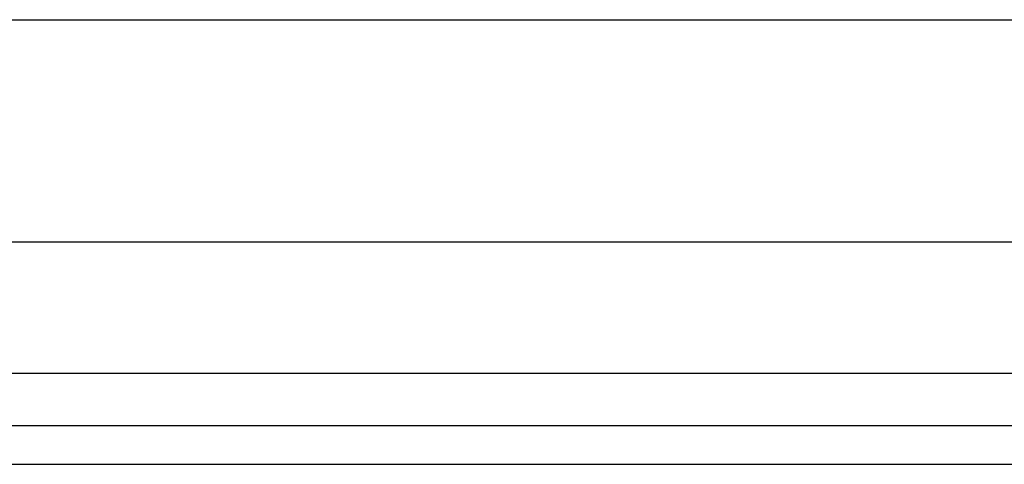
# Model space of a CAD drawing. Header units: inches. Extents: x 6 to 173, y 11 to 93.
# Tile 38 of 214: x 26.745 to 28.489, y 28.976 to 29.763. Entities that reach past the tile are written whole.
import ezdxf

# ---------------------------------------------------------------- set-up
doc = ezdxf.new("R2010")
doc.units = ezdxf.units.IN
doc.header["$MEASUREMENT"] = 0
doc.layers.add('Visible Edges(ANSI)', color=7, linetype='Continuous', lineweight=25)
doc.layers.add('Visible Tangent Edges(ANSI)', color=7, linetype='Continuous', lineweight=25)

msp = doc.modelspace()

# ---------------------------------------------------------------- linework, layer by layer
at = {"layer": 'Visible Edges(ANSI)'}
for p, q in [((6.4162, 29.7631), (40.5603, 29.7631)), ((40.5603, 29.3694), (6.4162, 29.3694)), ((41.2964, 29.0437), (5.7004, 29.0437)), ((5.7004, 28.9757), (41.2964, 28.9757))]:
    msp.add_line(p, q, dxfattribs=at)
at = {"layer": 'Visible Tangent Edges(ANSI)'}
msp.add_line((41.2964, 29.1367), (5.7004, 29.1367), dxfattribs=at)

doc.saveas('drawing.dxf')
